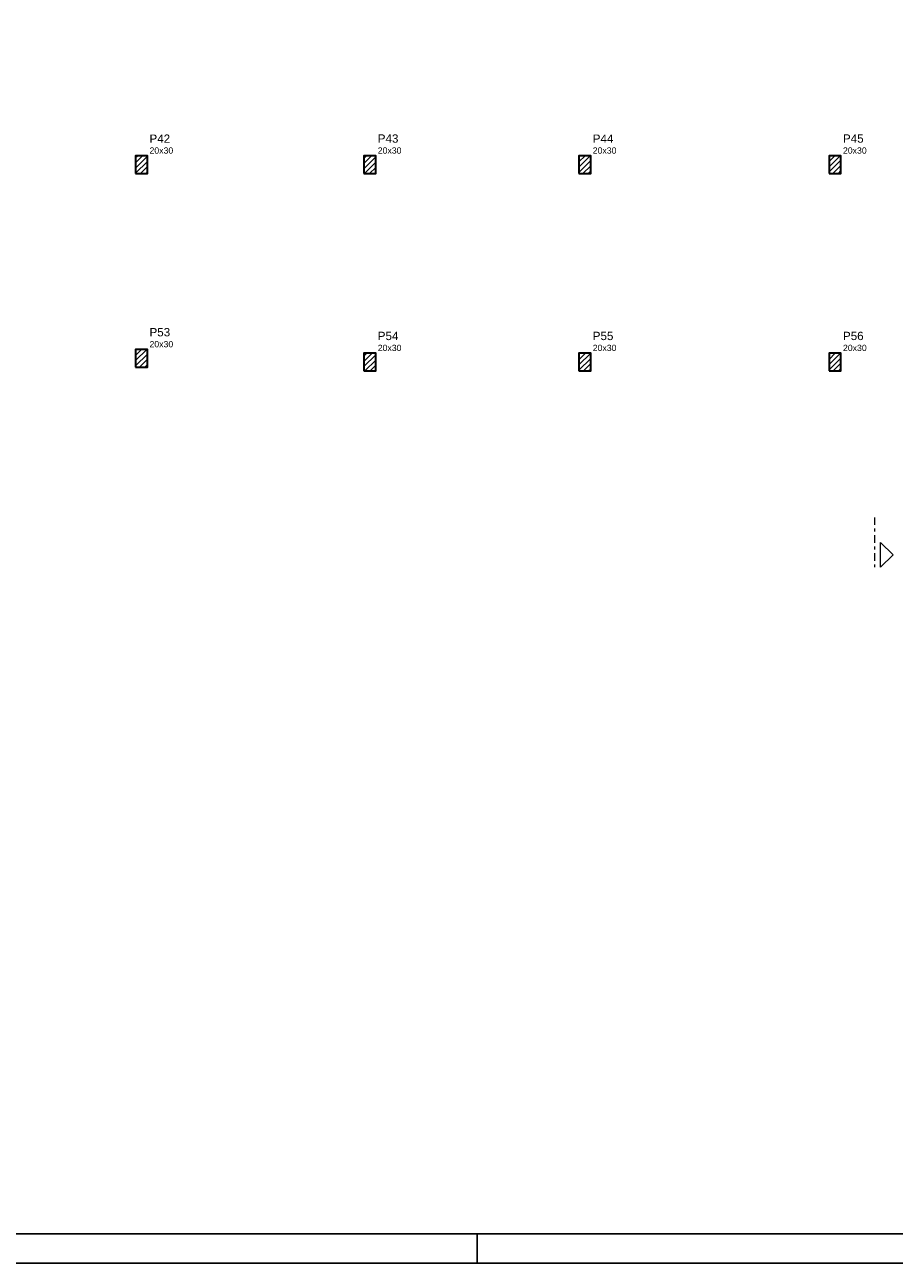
# Model space of a CAD drawing. Header units: millimetres. Extents: x 0 to 119, y 0 to 84.
# Tile 2 of 8: x 30 to 59, y 0 to 42. Entities that reach past the tile are written whole.
import ezdxf

# ---------------------------------------------------------------- set-up
doc = ezdxf.new("R2010")
doc.units = ezdxf.units.MM
doc.header["$MEASUREMENT"] = 0
doc.linetypes.add('DASHDOT', pattern=[2.54, 1.27, -0.635, 0, -0.635])
doc.linetypes.add('NULL', pattern=[0])
for name, color, linetype, lineweight in [('FO-Cortes', 9, 'DASHDOT', 5), ('FO-Hachura pilar que passa', 19, 'Continuous', 5), ('FO-Pilares', 4, 'Continuous', 30), ('FO-Textos dos pilares', 7, 'Continuous', 5)]:
    doc.layers.add(name, color=color, linetype=linetype, lineweight=lineweight)
doc.layers.add('SEDUC_MARF', color=1, linetype='Continuous')
doc.layers.add('SEDUC_MARGG', color=7, linetype='Continuous')
doc.styles.add('Arial', font='txt')

msp = doc.modelspace()

# ---------------------------------------------------------------- hatches: boundary and pattern name
at = {"layer": 'FO-Hachura pilar que passa', "linetype": 'Continuous'}
h = msp.add_hatch(dxfattribs=at)
h.set_pattern_fill('ANSI31', color=19, style=0)
h.paths.add_polyline_path([(33.2975, 37.0006), (33.4975, 37.0006), (33.6975, 37.0006), (33.6975, 37.3006), (33.6975, 37.6006), (33.4975, 37.6006), (33.2975, 37.6006), (33.2975, 37.3006)])
h = msp.add_hatch(dxfattribs=at)
h.set_pattern_fill('ANSI31', color=19, style=0)
h.paths.add_polyline_path([(41.0503, 37.0006), (41.2503, 37.0006), (41.4503, 37.0006), (41.4503, 37.3006), (41.4503, 37.6006), (41.2503, 37.6006), (41.0503, 37.6006), (41.0503, 37.3006)])
h = msp.add_hatch(dxfattribs=at)
h.set_pattern_fill('ANSI31', color=19, style=0)
h.paths.add_polyline_path([(48.3529, 37.0006), (48.5529, 37.0006), (48.7529, 37.0006), (48.7529, 37.3006), (48.7529, 37.6006), (48.5529, 37.6006), (48.3529, 37.6006), (48.3529, 37.3006)])
h = msp.add_hatch(dxfattribs=at)
h.set_pattern_fill('ANSI31', color=19, style=0)
h.paths.add_polyline_path([(56.8503, 37.0006), (57.0503, 37.0006), (57.2503, 37.0006), (57.2503, 37.3006), (57.2503, 37.6006), (57.0503, 37.6006), (56.8503, 37.6006), (56.8503, 37.3006)])
h = msp.add_hatch(dxfattribs=at)
h.set_pattern_fill('ANSI31', color=19, style=0)
h.paths.add_polyline_path([(33.2975, 30.426), (33.4975, 30.426), (33.6975, 30.426), (33.6975, 30.726), (33.6975, 31.026), (33.4975, 31.026), (33.2975, 31.026), (33.2975, 30.726)])
h = msp.add_hatch(dxfattribs=at)
h.set_pattern_fill('ANSI31', color=19, style=0)
h.paths.add_polyline_path([(41.0503, 30.2984), (41.2503, 30.2984), (41.4503, 30.2984), (41.4503, 30.5984), (41.4503, 30.8984), (41.2503, 30.8984), (41.0503, 30.8984), (41.0503, 30.5984)])
h = msp.add_hatch(dxfattribs=at)
h.set_pattern_fill('ANSI31', color=19, style=0)
h.paths.add_polyline_path([(48.3529, 30.2984), (48.5529, 30.2984), (48.7529, 30.2984), (48.7529, 30.5984), (48.7529, 30.8984), (48.5529, 30.8984), (48.3529, 30.8984), (48.3529, 30.5984)])
h = msp.add_hatch(dxfattribs=at)
h.set_pattern_fill('ANSI31', color=19, style=0)
h.paths.add_polyline_path([(56.8503, 30.2984), (57.0503, 30.2984), (57.2503, 30.2984), (57.2503, 30.5984), (57.2503, 30.8984), (57.0503, 30.8984), (56.8503, 30.8984), (56.8503, 30.5984)])

# ---------------------------------------------------------------- linework, layer by layer
at = {"layer": 'FO-Cortes', "ltscale": 0.2}
msp.add_line((58.388, 25.3239), (58.388, 23.6295), dxfattribs=at)
at = {"layer": 'FO-Cortes', "linetype": 'Continuous', "ltscale": 0.2}
msp.add_lwpolyline([(58.5998, 23.6295), (58.5998, 24.4767), (59.0234, 24.0531), (58.5998, 23.6295)], close=True, dxfattribs=at)
at = {"layer": 'FO-Pilares'}
for points in [[(33.2975, 37.0006), (33.4975, 37.0006), (33.6975, 37.0006), (33.6975, 37.3006), (33.6975, 37.6006), (33.4975, 37.6006), (33.2975, 37.6006), (33.2975, 37.3006), (33.2975, 37.0006)], [(41.0503, 37.0006), (41.2503, 37.0006), (41.4503, 37.0006), (41.4503, 37.3006), (41.4503, 37.6006), (41.2503, 37.6006), (41.0503, 37.6006), (41.0503, 37.3006), (41.0503, 37.0006)], [(48.3529, 37.0006), (48.5529, 37.0006), (48.7529, 37.0006), (48.7529, 37.3006), (48.7529, 37.6006), (48.5529, 37.6006), (48.3529, 37.6006), (48.3529, 37.3006), (48.3529, 37.0006)], [(56.8503, 37.0006), (57.0503, 37.0006), (57.2503, 37.0006), (57.2503, 37.3006), (57.2503, 37.6006), (57.0503, 37.6006), (56.8503, 37.6006), (56.8503, 37.3006), (56.8503, 37.0006)], [(33.2975, 30.426), (33.4975, 30.426), (33.6975, 30.426), (33.6975, 30.726), (33.6975, 31.026), (33.4975, 31.026), (33.2975, 31.026), (33.2975, 30.726), (33.2975, 30.426)], [(41.0503, 30.2984), (41.2503, 30.2984), (41.4503, 30.2984), (41.4503, 30.5984), (41.4503, 30.8984), (41.2503, 30.8984), (41.0503, 30.8984), (41.0503, 30.5984), (41.0503, 30.2984)], [(48.3529, 30.2984), (48.5529, 30.2984), (48.7529, 30.2984), (48.7529, 30.5984), (48.7529, 30.8984), (48.5529, 30.8984), (48.3529, 30.8984), (48.3529, 30.5984), (48.3529, 30.2984)], [(56.8503, 30.2984), (57.0503, 30.2984), (57.2503, 30.2984), (57.2503, 30.5984), (57.2503, 30.8984), (57.0503, 30.8984), (56.8503, 30.8984), (56.8503, 30.5984), (56.8503, 30.2984)]]:
    msp.add_lwpolyline(points, close=True, dxfattribs=at)
at = {"layer": 'SEDUC_MARF'}
msp.add_line((44.9015, 1), (44.9015, 0), dxfattribs=at)
msp.add_lwpolyline([(118.9, 84.1), (0, 84.1), (0, 0), (118.9, 0)], close=True, dxfattribs=at)
at = {"layer": 'SEDUC_MARGG'}
msp.add_lwpolyline([(2.5, 1), (117.9, 1), (117.9, 83.1), (2.5, 83.1), (2.5, 1)], dxfattribs=at)

# ---------------------------------------------------------------- texts
at = {"layer": 'FO-Textos dos pilares', "linetype": 'NULL', "attachment_point": 7, "line_spacing_factor": 0.798, "style": 'Arial'}
for s, insert, char_height, width in [('P42', (33.7683, 38.0418), 0.2824, 1.387852), ('P43', (41.5213, 38.0418), 0.2824, 1.387852), ('P44', (48.8233, 38.0418), 0.2824, 1.387852), ('P45', (57.3213, 38.0418), 0.2824, 1.387852), ('20x30', (33.7683, 37.6715), 0.2118, 1.580273), ('20x30', (41.5213, 37.6715), 0.2118, 1.580273), ('20x30', (48.8233, 37.6715), 0.2118, 1.580273), ('20x30', (57.3213, 37.6715), 0.2118, 1.580273), ('P53', (33.7683, 31.4668), 0.2824, 1.387852), ('P54', (41.5213, 31.3398), 0.2824, 1.387852), ('P55', (48.8233, 31.3398), 0.2824, 1.387852), ('P56', (57.3213, 31.3398), 0.2824, 1.387852), ('20x30', (33.7683, 31.0965), 0.2118, 1.580273), ('20x30', (41.5213, 30.9695), 0.2118, 1.580273), ('20x30', (48.8233, 30.9695), 0.2118, 1.580273), ('20x30', (57.3213, 30.9695), 0.2118, 1.580273)]:
    msp.add_mtext(s, dxfattribs=dict(at, insert=insert, char_height=char_height, width=width))

doc.saveas('drawing.dxf')
